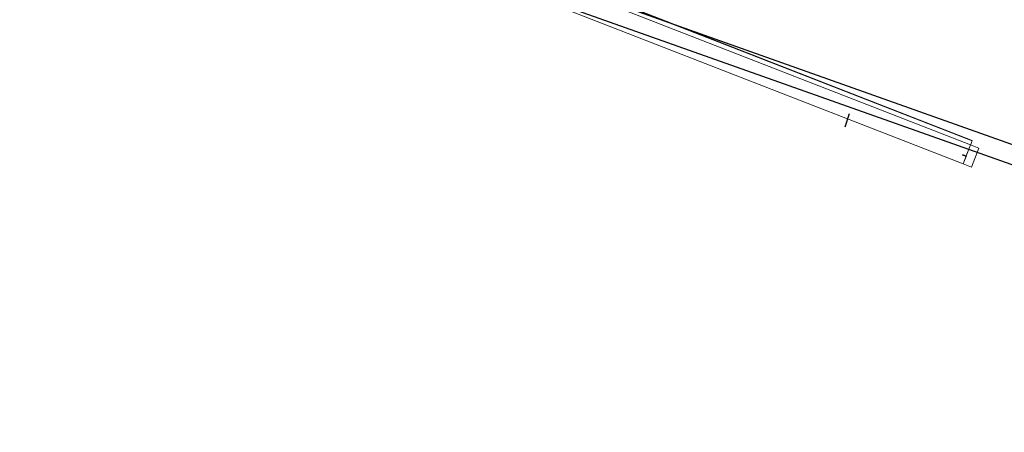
# Model space of a CAD drawing. Header units: millimetres. Extents: x 1512 to 2105, y 794 to 1149.
# Tile 229 of 256: x 1851.15 to 1856.05, y 882.49 to 884.54. Entities that reach past the tile are written whole.
import ezdxf

# ---------------------------------------------------------------- set-up
doc = ezdxf.new("R2010")
doc.units = ezdxf.units.MM
doc.layers.add('A-DOOR', color=31, linetype='Continuous', lineweight=9)
doc.layers.add('A-WALL', color=113, linetype='Continuous', lineweight=9)

# ---------------------------------------------------------------- blocks, each defined once
blk = doc.blocks.new('5-panel_Bi-fold_external_door_10806 - Type 1-V15-دوم')
at = {"layer": 'A-DOOR'}
for p, q in [((2.581, 0.0759), (-2.331, 0.0759)), ((2.581, 0.0737), (-2.331, 0.0737)), ((-2.331, 0.0516), (2.581, 0.0516)), ((2.581, 0.0759), (2.581, 0.0755)), ((2.581, 0.0755), (2.581, 0.0743)), ((2.581, 0.0743), (2.581, 0.0737)), ((2.581, 0.0737), (2.581, 0.0693)), ((2.581, 0.0693), (2.581, 0.0538)), ((2.581, 0.0538), (2.581, 0.0516)), ((2.581, 0.0516), (2.581, -0.05)), ((2.625, 0.0516), (2.581, 0.0516)), ((2.581, 0.0516), (2.581, -0.0065)), ((2.625, -0.05), (2.625, 0.0516)), ((2.562, -0.007), (2.562, -0.0097)), ((2.581, -0.0065), (2.5625, -0.0065)), ((2.5625, -0.0102), (2.581, -0.0102)), ((2.581, -0.0102), (2.581, -0.05)), ((-2.331, -0.05), (2.581, -0.05)), ((2.581, -0.05), (2.625, -0.05))]:
    blk.add_line(p, q, dxfattribs=at)
for centre, start, end in [((2.5625, -0.007), 90, 180), ((2.5625, -0.0097), 180, 270)]:
    blk.add_arc(centre, 0.0005, start, end, dxfattribs=at)

msp = doc.modelspace()

# ---------------------------------------------------------------- linework, layer by layer
msp.add_line((1855.2575, 884.0075), (1855.2779, 884.0737))
at = {"layer": 'A-WALL', "lineweight": 25}
for p, q in [((1874.621, 877.3426), (1845.3798, 887.7186)), ((1845.3427, 887.6276), (1874.5928, 877.2586))]:
    msp.add_line(p, q, dxfattribs=at)

# ---------------------------------------------------------------- block references
at = {"layer": 'A-DOOR', "rotation": 338.7342659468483}
msp.add_blockref('5-panel_Bi-fold_external_door_10806 - Type 1-V15-دوم', (1853.4569, 884.8052), dxfattribs=at)

doc.saveas('drawing.dxf')
